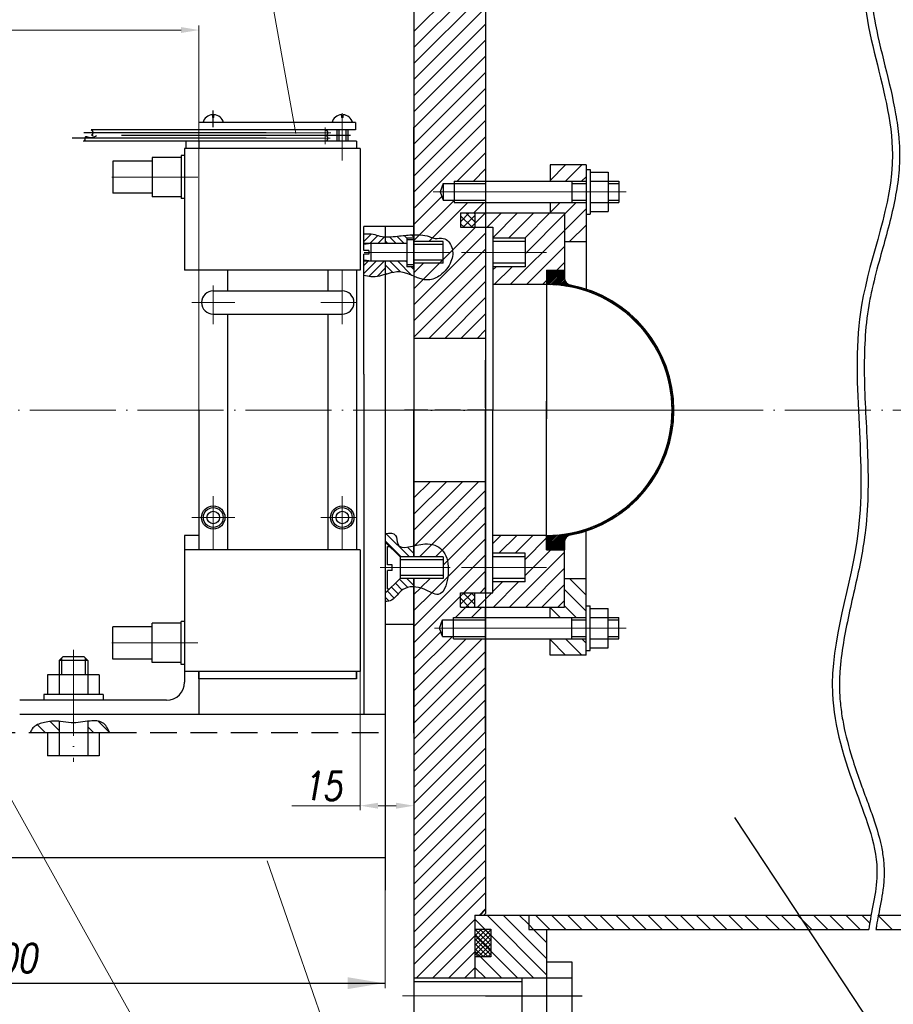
# Model space of a CAD drawing. Header units: millimetres. Extents: x -1577 to 1649, y 8206 to 9287.
# Tile 3 of 14: x -1402 to -1159, y 8736 to 9011. Entities that reach past the tile are written whole.
import ezdxf

# ---------------------------------------------------------------- set-up
doc = ezdxf.new("R2010")
doc.units = ezdxf.units.MM
doc.linetypes.add('ACAD_ISO04W100', pattern=[30, 24, -3, 0, -3])
doc.linetypes.add('HIDDEN', pattern=[0.375, 0.25, -0.125])
for name, color, linetype, lineweight in [('DIM', 3, 'Continuous', 15), ('HATCH', 4, 'Continuous', 20), ('OSI', 3, 'ACAD_ISO04W100', 15)]:
    doc.layers.add(name, color=color, linetype=linetype, lineweight=lineweight)
doc.layers.add('HIDDEN', color=2, linetype='HIDDEN')
doc.layers.add('Layer6', color=6, linetype='Continuous')
doc.styles.add('ROMANS', font='romans.shx', dxfattribs={"width": 0.8, "oblique": 10})
pattern_1 = [(45, (-8354.9643, 6351.1714), (-2.245064, 2.245064), [])]

msp = doc.modelspace()

# ---------------------------------------------------------------- hatches: boundary and pattern name
at = {"layer": 'HATCH', "lineweight": -2, "ltscale": 0.3}
h = msp.add_hatch(dxfattribs=at)
h.set_pattern_fill('ANSI31', color=256, style=0)
h.set_pattern_definition(pattern_1)
h.paths.add_polyline_path([(-1254.36, 8957.05), (-1250.36, 8957.05), (-1250.36, 8949.05), (-1244.36, 8949.05), (-1244.36, 8959.94), (-1254.36, 8959.94)])
h.paths.add_polyline_path([(-1254.36, 8965.94), (-1244.36, 8965.94), (-1244.36, 8970.44), (-1254.36, 8970.44)])
h = msp.add_hatch(dxfattribs=at)
h.set_pattern_fill('ANSI37', color=256, scale=0.5, style=0)
h.set_pattern_definition([(45, (-8354.9643, 6351.1714), (-1.122532, 1.122532), []), (135, (-8354.9643, 6351.1714), (-1.122532, -1.122532), [])])
h.paths.add_polyline_path([(-1275.36, 8957.05), (-1279.36, 8957.05), (-1279.36, 8953.05), (-1275.36, 8953.05)])
h = msp.add_hatch(dxfattribs=at)
h.set_pattern_fill('ANSI31', color=256, style=0)
h.set_pattern_definition(pattern_1)
h.paths.add_polyline_path([(-1275.36, 8847.05), (-1250.36, 8847.05), (-1250.36, 8863.05), (-1255.36, 8863.05), (-1255.36, 8867.05), (-1270.36, 8867.05), (-1270.36, 8862.05), (-1261.36, 8862.05), (-1261.36, 8854.05), (-1270.36, 8854.05), (-1270.36, 8851.05), (-1275.36, 8851.05)])
h.paths.add_polyline_path([(-1270.36, 8950.05), (-1261.36, 8950.05), (-1261.36, 8942.05), (-1270.36, 8942.05), (-1270.36, 8937.05), (-1255.36, 8937.05), (-1255.36, 8941.05), (-1250.36, 8941.05), (-1250.36, 8957.05), (-1275.36, 8957.05), (-1275.36, 8953.05), (-1270.36, 8953.05)])
h = msp.add_hatch(dxfattribs=at)
h.set_pattern_fill('ANSI31', color=256, scale=0.5, style=0)
edge = h.paths.add_edge_path()
edge.add_spline(control_points=[(-1306.36, 8939.63), (-1305.7, 8939.45), (-1303.71, 8938.98), (-1301.7, 8939.49), (-1300.36, 8939.86)], knot_values=[50.912801, 50.912801, 50.912801, 50.912801, 52.962583, 57.023193, 57.023193, 57.023193, 57.023193], degree=3, periodic=0)
edge.add_line((-1300.36, 8939.86), (-1300.36, 8943.55))
edge.add_line((-1300.36, 8943.55), (-1306.36, 8943.55))
edge.add_line((-1306.36, 8943.55), (-1306.36, 8939.63))
edge = h.paths.add_edge_path()
edge.add_spline(control_points=[(-1300.36, 8950.38), (-1300.87, 8950.41), (-1302.03, 8950.55), (-1303.95, 8951.32), (-1305.49, 8951.28), (-1306.36, 8951.24)], knot_values=[0.331204, 0.331204, 0.331204, 0.331204, 1.866602, 3.841012, 6.435007, 6.435007, 6.435007, 6.435007], degree=3, periodic=0)
edge.add_line((-1306.36, 8951.24), (-1306.36, 8948.55))
edge.add_line((-1306.36, 8948.55), (-1300.36, 8948.55))
edge.add_line((-1300.36, 8948.55), (-1300.36, 8950.38))
at = {"layer": 'HATCH'}
h = msp.add_hatch(dxfattribs=at)
h.set_pattern_fill('ANSI31', color=256, scale=0.5, angle=90, style=0)
edge = h.paths.add_edge_path()
edge.add_line((-1294.36, 8950.05), (-1292.36, 8950.05))
edge.add_line((-1292.36, 8950.05), (-1292.36, 8950.95))
edge.add_spline(control_points=[(-1292.36, 8950.95), (-1292.58, 8950.95), (-1294.09, 8950.9), (-1296.71, 8950.61), (-1299.2, 8950.32), (-1300.36, 8950.38)], knot_values=[6.435007, 6.435007, 6.435007, 6.435007, 7.075628, 10.940068, 14.423473, 14.423473, 14.423473, 14.423473], degree=3, periodic=0)
edge.add_line((-1300.36, 8950.38), (-1300.36, 8948.55))
edge.add_line((-1300.36, 8948.55), (-1294.36, 8948.55))
edge.add_line((-1294.36, 8948.55), (-1294.36, 8950.05))
edge = h.paths.add_edge_path()
edge.add_line((-1294.36, 8943.55), (-1300.36, 8943.55))
edge.add_line((-1300.36, 8943.55), (-1300.36, 8939.86))
edge.add_spline(control_points=[(-1300.36, 8939.86), (-1300.12, 8939.93), (-1298.78, 8940.31), (-1296.07, 8941.02), (-1293.69, 8939.94), (-1292.36, 8939.38)], knot_values=[42.711589, 42.711589, 42.711589, 42.711589, 43.449408, 46.757742, 50.912801, 50.912801, 50.912801, 50.912801], degree=3, periodic=0)
edge.add_line((-1292.36, 8939.38), (-1292.36, 8942.05))
edge.add_line((-1292.36, 8942.05), (-1294.36, 8942.05))
edge.add_line((-1294.36, 8942.05), (-1294.36, 8943.55))
at = {"layer": 'HATCH', "lineweight": -2, "ltscale": 0.3}
h = msp.add_hatch(dxfattribs=at)
h.set_pattern_fill('ANSI31', color=256, scale=0.1, style=0)
h.set_pattern_definition([(45, (-8354.96426, 6351.17142), (-0.224506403, 0.224506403), [])])
h.paths.add_polyline_path([(-1248.74, 8867.17, 0.360228), (-1219.86, 8902.05), (-1220.36, 8902.05, -0.414214), (-1255.36, 8867.05), (-1255.36, 8863.05), (-1250.36, 8863.05), (-1250.36, 8865.21, -0.360228)])
h.paths.add_polyline_path([(-1250.36, 8941.05), (-1255.36, 8941.05), (-1255.36, 8937.05, -0.414214), (-1220.36, 8902.05), (-1219.86, 8902.05, 0.360228), (-1248.74, 8936.93, -0.360228), (-1250.36, 8938.89)])
h = msp.add_hatch(dxfattribs=at)
h.set_pattern_fill('ANSI31', color=256, scale=0.5, angle=90, style=0)
h.set_pattern_definition([(135, (-54211.7838, -22421.943), (-1.122532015, -1.122532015), [])])
edge = h.paths.add_edge_path()
edge.add_line((-1292.36, 8855.05), (-1296.22, 8855.05))
edge.add_line((-1296.22, 8855.05), (-1300.36, 8850.91))
edge.add_line((-1300.36, 8850.91), (-1300.36, 8848.57))
edge.add_spline(control_points=[(-1300.36, 8848.57), (-1299.74, 8848.61), (-1297.8, 8849.01), (-1296.01, 8852.22), (-1293.51, 8852.75), (-1292.36, 8852.69)], knot_values=[38.525577, 38.525577, 38.525577, 38.525577, 40.374998, 44.67631, 47.959499, 47.959499, 47.959499, 47.959499], degree=3, periodic=0)
edge.add_line((-1292.36, 8852.69), (-1292.36, 8855.05))
edge = h.paths.add_edge_path()
edge.add_spline(control_points=[(-1292.36, 8864.15), (-1294.45, 8863.67), (-1297.24, 8863.06), (-1297.04, 8867.82), (-1299.14, 8867.71), (-1300.36, 8867.56)], knot_values=[0.390274, 0.390274, 0.390274, 0.390274, 5.491214, 7.947388, 10.933455, 10.933455, 10.933455, 10.933455], degree=3, periodic=0)
edge.add_line((-1300.36, 8867.56), (-1300.36, 8865.19))
edge.add_line((-1300.36, 8865.19), (-1296.22, 8861.05))
edge.add_line((-1296.22, 8861.05), (-1292.36, 8861.05))
edge.add_line((-1292.36, 8861.05), (-1292.36, 8864.15))
h = msp.add_hatch(dxfattribs=at)
h.set_pattern_fill('ANSI31', color=256, style=0)
h.set_pattern_definition([(45, (-54211.7838, -22421.943), (-2.24506403, 2.24506403), [])])
edge = h.paths.add_edge_path()
edge.add_spline(control_points=[(-1292.36, 8852.69), (-1291.42, 8852.64), (-1288.93, 8852.01), (-1284.17, 8848.77), (-1282.74, 8854.75), (-1282.79, 8857.88), (-1282.79, 8858.05)], knot_values=[23.762432, 23.762432, 23.762432, 23.762432, 26.470167, 30.594341, 38.100207, 38.525577, 38.525577, 38.525577, 38.525577], degree=3, periodic=0)
edge.add_line((-1282.79, 8858.05), (-1284.22, 8858.05))
edge.add_line((-1284.22, 8858.05), (-1284.22, 8855.05))
edge.add_line((-1284.22, 8855.05), (-1292.36, 8855.05))
edge.add_line((-1292.36, 8855.05), (-1292.36, 8852.69))
edge = h.paths.add_edge_path()
edge.add_spline(control_points=[(-1282.79, 8858.05), (-1282.87, 8860.12), (-1283.9, 8863.43), (-1288.12, 8865.12), (-1291.35, 8864.38), (-1292.36, 8864.15)], knot_values=[10.933455, 10.933455, 10.933455, 10.933455, 16.244789, 21.287429, 23.762432, 23.762432, 23.762432, 23.762432], degree=3, periodic=0)
edge.add_line((-1292.36, 8864.15), (-1292.36, 8861.05))
edge.add_line((-1292.36, 8861.05), (-1284.22, 8861.05))
edge.add_line((-1284.22, 8861.05), (-1284.22, 8858.05))
edge.add_line((-1284.22, 8858.05), (-1282.79, 8858.05))
h = msp.add_hatch(dxfattribs=at)
h.set_pattern_fill('ANSI31', color=256, style=0)
h.set_pattern_definition([(315, (-8354.9643, 11452.9274), (-2.245064, -2.245064), [])])
h.paths.add_polyline_path([(-1250.36, 8847.05), (-1254.36, 8847.05), (-1254.36, 8844.16), (-1244.36, 8844.16), (-1244.36, 8855.05), (-1250.36, 8855.05)])
h.paths.add_polyline_path([(-1244.36, 8838.16), (-1254.36, 8838.16), (-1254.36, 8833.66), (-1244.36, 8833.66)])
h = msp.add_hatch(dxfattribs=at)
h.set_pattern_fill('ANSI37', color=256, scale=0.5, style=0)
h.set_pattern_definition([(315, (-8354.9643, 11452.9274), (-1.122532, -1.122532), []), (225, (-8354.9643, 11452.9274), (-1.122532, 1.122532), [])])
h.paths.add_polyline_path([(-1275.36, 8847.05), (-1279.36, 8847.05), (-1279.36, 8851.05), (-1275.36, 8851.05)])
h = msp.add_hatch(dxfattribs=at)
h.set_pattern_fill('ANSI31', color=256, angle=90, style=0)
h.set_pattern_definition([(135, (-52207.028, -22473.6946), (-2.24506403, -2.24506403), [])])
edge = h.paths.add_edge_path()
edge.add_spline(control_points=[(-1391.36, 8815.19), (-1392.58, 8815.27), (-1394.9, 8815.09), (-1397.73, 8814.34), (-1399.02, 8812.95), (-1399.34, 8812.28), (-1399.43, 8812.05)], knot_values=[15.483238, 15.483238, 15.483238, 15.483238, 19.148134, 22.461809, 23.902954, 24.659918, 24.659918, 24.659918, 24.659918], degree=3, periodic=0)
edge.add_line((-1399.43, 8812.05), (-1391.36, 8812.05))
edge.add_line((-1391.36, 8812.05), (-1391.36, 8815.19))
edge = h.paths.add_edge_path()
edge.add_line((-1377.24, 8812.05), (-1377.28, 8812.15))
edge.add_spline(control_points=[(-1377.28, 8812.15), (-1377.82, 8813.18), (-1378.94, 8815.34), (-1381.7, 8815.36), (-1383.15, 8815.2), (-1383.36, 8815.18)], knot_values=[0, 0, 0, 0, 3.257175, 6.781361, 7.407153, 7.407153, 7.407153, 7.407153], degree=3, periodic=0)
edge.add_line((-1383.36, 8815.18), (-1383.36, 8812.05))
edge.add_line((-1383.36, 8812.05), (-1377.24, 8812.05))
h = msp.add_hatch(dxfattribs=at)
h.set_pattern_fill('ANSI37', color=256, scale=0.3, style=0)
h.set_pattern_definition([(315, (-3226.9481, 10559.2122), (-0.6735192, -0.6735192), []), (225, (-3226.9481, 10559.2122), (-0.6735192, 0.6735192), [])])
h.paths.add_polyline_path([(-1270.92, 8749.39), (-1275.36, 8749.39), (-1275.36, 8757.14), (-1270.92, 8757.14)])

# ---------------------------------------------------------------- linework, layer by layer
for p, q in [((-1292.36, 9074.55), (-1292.36, 8902.05)), ((-1272.36, 9042.55), (-1272.36, 8761.55)), ((-1292.36, 8990.79), (-1292.36, 8935.05)), ((-1272.36, 8990.79), (-1272.36, 8957.05)), ((-1308.72, 8982.25), (-1341.7, 8982.25)), ((-1308.72, 8980.25), (-1352.36, 8980.25)), ((-1313.86, 8980.25), (-1313.86, 8977.05)), ((-1313.36, 8980.25), (-1313.36, 8977.05)), ((-1311.36, 8980.25), (-1311.36, 8977.05)), ((-1310.86, 8980.25), (-1310.86, 8977.05)), ((-1272.36, 8953.05), (-1272.36, 8851.05)), ((-1294.36, 8950.05), (-1294.36, 8942.05)), ((-1255.36, 8902.05), (-1255.36, 8904.55)), ((-1255.36, 8902.05), (-1255.36, 8899.55)), ((-1272.36, 8847.05), (-1272.36, 8791.58)), ((-1275.36, 8761.05), (-1275.36, 8743.55)), ((-1275.36, 8761.05), (-1272.86, 8761.05)), ((-1275.36, 8761.05), (-1272.86, 8761.05)), ((-1272.36, 8761.55), (-1272.86, 8761.05)), ((-1272.86, 8761.05), (-1272.36, 8761.55)), ((-1260.36, 8761.05), (-1260.36, 8757.05)), ((-1255.36, 8757.05), (-1255.36, 8729.05)), ((-1248.36, 8748), (-1248.36, 8729.05)), ((-1292.36, 8743.55), (-1248.36, 8743.55)), ((-1292.36, 8742.55), (-1262.25, 8742.55)), ((-1262.25, 8743.48), (-1262.25, 8733.53))]:
    msp.add_line(p, q)
at = {"lineweight": -2, "ltscale": 0.3}
for p, q in [((-1348.16, 8983.66), (-1348.56, 8983.66)), ((-1312.16, 8983.66), (-1312.56, 8983.66)), ((-1308.72, 8982.25), (-1308.72, 8980.25)), ((-1272.36, 8946.89), (-1272.36, 8902.05)), ((-1272.36, 8922.05), (-1292.36, 8922.05)), ((-1272.36, 8857.21), (-1272.36, 8902.05)), ((-1272.36, 8882.05), (-1292.36, 8882.05)), ((-1296.22, 8861.05), (-1300.36, 8865.19)), ((-1299.72, 8863.95), (-1299.12, 8863.95)), ((-1296.22, 8855.05), (-1300.36, 8850.91)), ((-1299.72, 8852.15), (-1299.12, 8852.15)), ((-1300.36, 8842.28), (-1300.36, 8768.05)), ((-1390.66, 8832.85), (-1390.66, 8828.15)), ((-1384.06, 8832.85), (-1384.06, 8828.15)), ((-1391.36, 8832.15), (-1391.36, 8822.65)), ((-1383.36, 8832.15), (-1383.36, 8822.65)), ((-1391.36, 8815.19), (-1391.36, 8805.55)), ((-1383.36, 8815.18), (-1383.36, 8805.55)), ((-1380.16, 8805.55), (-1394.56, 8805.55)), ((-1380.16, 8805.55), (-1394.56, 8805.55)), ((-1272.86, 8761.05), (-1195.06, 8761.05)), ((-1272.86, 8761.05), (-1202.76, 8761.05)), ((-1195.06, 8761.05), (-1164.83, 8761.05)), ((-1162.79, 8761.05), (-1140.67, 8761.05)), ((-1260.36, 8757.05), (-1195.06, 8757.05)), ((-1260.36, 8757.05), (-1202.76, 8757.05)), ((-1195.06, 8757.05), (-1165.5, 8757.05)), ((-1163.48, 8757.05), (-1140.67, 8757.05)), ((-1255.36, 8748), (-1248.36, 8748)), ((-1272.38, 8738.55), (-1245.46, 8738.55))]:
    msp.add_line(p, q, dxfattribs=at)
at = {"ltscale": 5}
for p, q in [((-1341.7, 8982.25), (-1352.36, 8982.25)), ((-1352.36, 8980.25), (-1382.39, 8980.25)), ((-1310.11, 8978.65), (-1373.98, 8978.65)), ((-1272.36, 8978.21), (-1272.36, 8957.05)), ((-1355.91, 8977.05), (-1384.56, 8977.05)), ((-1308.36, 8977.05), (-1355.91, 8977.05)), ((-1355.91, 8975.03), (-1355.91, 8977.05)), ((-1352.36, 8977.05), (-1352.36, 8975.05)), ((-1308.36, 8977.05), (-1308.36, 8975.05)), ((-1357.36, 8973.05), (-1357.36, 8961.05)), ((-1356.36, 8973.05), (-1357.36, 8973.05)), ((-1356.36, 8975.05), (-1356.36, 8941.05)), ((-1307.36, 8975.05), (-1356.36, 8975.05)), ((-1307.36, 8975.05), (-1307.36, 8941.05)), ((-1365.36, 8971.55), (-1376.36, 8971.55)), ((-1376.36, 8971.55), (-1376.36, 8962.55)), ((-1365.36, 8972.55), (-1365.36, 8961.55)), ((-1357.36, 8972.55), (-1365.36, 8972.55)), ((-1254.36, 8970.44), (-1254.36, 8965.94)), ((-1244.36, 8970.44), (-1254.36, 8970.44)), ((-1244.36, 8970.44), (-1244.36, 8935.8)), ((-1244.36, 8969.19), (-1243.16, 8969.19)), ((-1243.16, 8969.19), (-1243.16, 8956.69)), ((-1243.16, 8968.44), (-1238.16, 8968.44)), ((-1238.16, 8968.44), (-1238.16, 8957.44)), ((-1284.17, 8965.24), (-1285.01, 8962.94)), ((-1284.17, 8965.24), (-1272.36, 8965.24)), ((-1284.17, 8965.24), (-1284.17, 8960.64)), ((-1281.17, 8965.94), (-1281.17, 8959.94)), ((-1281.17, 8965.94), (-1244.36, 8965.94)), ((-1248.33, 8965.94), (-1248.33, 8959.94)), ((-1248.33, 8965.24), (-1244.36, 8965.24)), ((-1243.16, 8965.94), (-1235.16, 8965.94)), ((-1238.16, 8965.24), (-1235.16, 8965.24)), ((-1235.16, 8965.94), (-1235.16, 8959.94)), ((-1365.36, 8962.55), (-1376.36, 8962.55)), ((-1285.01, 8962.94), (-1284.17, 8960.64)), ((-1357.36, 8961.55), (-1365.36, 8961.55)), ((-1356.36, 8961.05), (-1357.36, 8961.05)), ((-1284.17, 8960.64), (-1272.36, 8960.64)), ((-1281.17, 8959.94), (-1250.17, 8959.94)), ((-1272.36, 8959.94), (-1244.36, 8959.94)), ((-1254.36, 8959.94), (-1254.36, 8957.05)), ((-1248.33, 8960.64), (-1244.36, 8960.64)), ((-1243.16, 8959.94), (-1235.16, 8959.94)), ((-1241.58, 8959.94), (-1235.16, 8959.94)), ((-1238.16, 8960.64), (-1235.16, 8960.64)), ((-1279.36, 8957.05), (-1279.36, 8953.05)), ((-1279.36, 8957.05), (-1250.36, 8957.05)), ((-1275.36, 8957.05), (-1275.36, 8953.05)), ((-1250.36, 8957.05), (-1250.36, 8938.89)), ((-1244.36, 8956.69), (-1243.16, 8956.69)), ((-1243.16, 8957.44), (-1238.16, 8957.44)), ((-1292.36, 8953.25), (-1306.36, 8953.25)), ((-1306.36, 8946.55), (-1306.36, 8953.25)), ((-1300.36, 8953.25), (-1300.36, 8948.55)), ((-1279.36, 8953.05), (-1270.36, 8953.05)), ((-1272.36, 8953.05), (-1272.36, 8902.05)), ((-1272.36, 8953.05), (-1272.36, 8950.05)), ((-1270.36, 8953.05), (-1270.36, 8950.05)), ((-1270.36, 8953.05), (-1270.36, 8950.05)), ((-1304.36, 8948.55), (-1306.36, 8948.21)), ((-1294.36, 8948.55), (-1306.36, 8948.55)), ((-1304.36, 8948.55), (-1304.36, 8943.55)), ((-1292.36, 8950.05), (-1294.36, 8950.05)), ((-1292.36, 8949.55), (-1294.36, 8949.55)), ((-1284.22, 8949.05), (-1292.36, 8949.05)), ((-1284.22, 8948.25), (-1292.36, 8948.25)), ((-1284.22, 8943.05), (-1284.22, 8949.05)), ((-1261.36, 8950.05), (-1270.36, 8950.05)), ((-1270.36, 8950.05), (-1270.36, 8902.05)), ((-1261.36, 8949.05), (-1270.36, 8949.05)), ((-1261.36, 8950.05), (-1261.36, 8942.05)), ((-1250.36, 8949.05), (-1244.36, 8949.05)), ((-1304.92, 8946.55), (-1306.36, 8946.55)), ((-1306.36, 8912.05), (-1306.36, 8945.55)), ((-1304.92, 8945.55), (-1306.36, 8945.55)), ((-1304.92, 8946.55), (-1304.92, 8945.55)), ((-1294.36, 8943.55), (-1306.36, 8943.55)), ((-1304.3, 8943.55), (-1306.3, 8943.88)), ((-1300.36, 8943.55), (-1300.36, 8842.28)), ((-1292.36, 8942.55), (-1294.36, 8942.55)), ((-1284.22, 8943.85), (-1292.36, 8943.85)), ((-1284.22, 8943.05), (-1292.36, 8943.05)), ((-1261.36, 8943.05), (-1270.36, 8943.05)), ((-1307.36, 8941.05), (-1356.36, 8941.05)), ((-1292.36, 8942.05), (-1294.36, 8942.05)), ((-1261.36, 8942.05), (-1270.36, 8942.05)), ((-1255.36, 8941.05), (-1250.36, 8941.05)), ((-1255.36, 8941.05), (-1255.36, 8902.05)), ((-1250.36, 8938.89), (-1250.36, 8941.05)), ((-1255.36, 8937.05), (-1270.36, 8937.05)), ((-1348.36, 8935.3), (-1312.36, 8935.3)), ((-1348.36, 8928.8), (-1312.36, 8928.8)), ((-1306.36, 8912.05), (-1306.36, 8817.05)), ((-1292.36, 8861.05), (-1292.36, 8902.05)), ((-1292.36, 8902.05), (-1292.36, 8861.05)), ((-1292.36, 8902.05), (-1292.36, 8861.05)), ((-1272.36, 8851.05), (-1272.36, 8902.05)), ((-1270.36, 8854.05), (-1270.36, 8902.05)), ((-1255.36, 8863.05), (-1255.36, 8902.05)), ((-1244.36, 8833.66), (-1244.36, 8868.3)), ((-1352.36, 8867.05), (-1356.36, 8867.05)), ((-1352.36, 8867.05), (-1356.36, 8867.05)), ((-1356.36, 8867.05), (-1356.36, 8826.05)), ((-1255.36, 8867.05), (-1270.36, 8867.05)), ((-1307.36, 8863.05), (-1356.36, 8863.05)), ((-1307.36, 8863.05), (-1307.36, 8829.05)), ((-1299.72, 8858.85), (-1299.72, 8863.95)), ((-1255.36, 8863.05), (-1250.36, 8863.05)), ((-1250.36, 8847.05), (-1250.36, 8865.21)), ((-1250.36, 8865.21), (-1250.36, 8863.05)), ((-1284.22, 8861.05), (-1296.22, 8861.05)), ((-1296.22, 8861.05), (-1296.22, 8855.05)), ((-1284.22, 8860.25), (-1296.22, 8860.25)), ((-1284.22, 8861.05), (-1284.22, 8855.05)), ((-1261.36, 8862.05), (-1270.36, 8862.05)), ((-1261.36, 8861.05), (-1270.36, 8861.05)), ((-1261.36, 8854.05), (-1261.36, 8862.05)), ((-1298.42, 8858.85), (-1299.72, 8858.85)), ((-1298.42, 8857.25), (-1299.72, 8857.25)), ((-1299.72, 8852.15), (-1299.72, 8857.25)), ((-1298.42, 8857.25), (-1298.42, 8858.85)), ((-1284.22, 8855.85), (-1296.22, 8855.85)), ((-1284.22, 8855.05), (-1296.22, 8855.05)), ((-1292.36, 8855.05), (-1292.36, 8730.05)), ((-1292.36, 8811.82), (-1292.36, 8855.05)), ((-1261.36, 8855.05), (-1270.36, 8855.05)), ((-1250.36, 8855.05), (-1244.36, 8855.05)), ((-1272.36, 8851.05), (-1272.36, 8854.05)), ((-1270.36, 8851.05), (-1270.36, 8854.05)), ((-1270.36, 8851.05), (-1270.36, 8854.05)), ((-1261.36, 8854.05), (-1270.36, 8854.05)), ((-1279.36, 8847.05), (-1279.36, 8851.05)), ((-1279.36, 8851.05), (-1270.36, 8851.05)), ((-1275.36, 8847.05), (-1275.36, 8851.05)), ((-1279.36, 8847.05), (-1250.36, 8847.05)), ((-1272.36, 8811.82), (-1272.36, 8847.05)), ((-1254.36, 8844.16), (-1254.36, 8847.05)), ((-1244.36, 8847.41), (-1243.16, 8847.41)), ((-1243.16, 8834.91), (-1243.16, 8847.41)), ((-1243.16, 8846.66), (-1238.16, 8846.66)), ((-1238.16, 8835.66), (-1238.16, 8846.66)), ((-1285.2, 8841.16), (-1284.36, 8843.46)), ((-1284.36, 8843.46), (-1272.36, 8843.46)), ((-1284.36, 8838.86), (-1284.36, 8843.46)), ((-1281.36, 8838.16), (-1281.36, 8844.16)), ((-1281.36, 8844.16), (-1250.36, 8844.16)), ((-1272.36, 8844.16), (-1244.36, 8844.16)), ((-1248.33, 8838.02), (-1248.33, 8844.16)), ((-1248.33, 8843.46), (-1244.36, 8843.46)), ((-1243.16, 8844.16), (-1235.16, 8844.16)), ((-1241.58, 8844.16), (-1235.16, 8844.16)), ((-1238.16, 8843.46), (-1235.16, 8843.46)), ((-1235.16, 8838.16), (-1235.16, 8844.16)), ((-1376.36, 8832.55), (-1376.36, 8841.55)), ((-1365.36, 8841.55), (-1376.36, 8841.55)), ((-1357.36, 8842.55), (-1365.36, 8842.55)), ((-1365.36, 8831.55), (-1365.36, 8842.55)), ((-1356.36, 8843.05), (-1357.36, 8843.05)), ((-1357.36, 8831.05), (-1357.36, 8843.05)), ((-1300.36, 8842.28), (-1292.24, 8842.28)), ((-1284.36, 8838.86), (-1285.2, 8841.16)), ((-1284.36, 8838.86), (-1272.36, 8838.86)), ((-1281.36, 8838.16), (-1244.36, 8838.16)), ((-1254.36, 8833.66), (-1254.36, 8838.16)), ((-1248.33, 8838.86), (-1244.36, 8838.86)), ((-1243.16, 8838.16), (-1235.16, 8838.16)), ((-1238.16, 8838.86), (-1235.16, 8838.86)), ((-1243.16, 8835.66), (-1238.16, 8835.66)), ((-1391.36, 8832.15), (-1390.36, 8833.15)), ((-1387.36, 8833.15), (-1390.36, 8833.15)), ((-1384.36, 8833.15), (-1387.36, 8833.15)), ((-1383.36, 8832.15), (-1384.36, 8833.15)), ((-1365.36, 8832.55), (-1376.36, 8832.55)), ((-1244.36, 8833.66), (-1254.36, 8833.66)), ((-1244.36, 8834.91), (-1243.16, 8834.91)), ((-1387.36, 8832.15), (-1391.36, 8832.15)), ((-1383.36, 8832.15), (-1387.36, 8832.15)), ((-1357.36, 8831.55), (-1365.36, 8831.55)), ((-1356.36, 8831.05), (-1357.36, 8831.05)), ((-1394.56, 8828.15), (-1394.56, 8822.65)), ((-1387.36, 8828.15), (-1394.56, 8828.15)), ((-1380.16, 8828.15), (-1387.36, 8828.15)), ((-1380.16, 8828.15), (-1380.16, 8822.65)), ((-1307.36, 8829.05), (-1356.36, 8829.05)), ((-1352.36, 8829.05), (-1352.36, 8817.05)), ((-1352.36, 8827.05), (-1352.36, 8829.05)), ((-1352.36, 8829.05), (-1352.36, 8817.05)), ((-1352.36, 8829.05), (-1352.36, 8827.05)), ((-1308.36, 8827.05), (-1308.36, 8829.05)), ((-1308.36, 8829.05), (-1308.36, 8827.05)), ((-1395.61, 8822.65), (-1395.61, 8821.05)), ((-1387.36, 8822.65), (-1395.61, 8822.65)), ((-1379.11, 8822.65), (-1387.36, 8822.65)), ((-1379.11, 8822.65), (-1379.11, 8821.05)), ((-1361.36, 8821.05), (-1402.36, 8821.05)), ((-1361.36, 8821.05), (-1402.36, 8821.05)), ((-1300.36, 8817.05), (-1402.36, 8817.05)), ((-1352.36, 8817.05), (-1402.36, 8817.05)), ((-1399.43, 8812.05), (-1377.24, 8812.05)), ((-1394.56, 8812.05), (-1394.56, 8805.55)), ((-1394.56, 8812.05), (-1394.56, 8805.55)), ((-1380.16, 8812.05), (-1380.16, 8805.55)), ((-1380.16, 8812.05), (-1380.16, 8805.55)), ((-1300.36, 8777.05), (-1499.36, 8777.05))]:
    msp.add_line(p, q, dxfattribs=at)
at = {"color": 3, "lineweight": 15, "ltscale": 5}
msp.add_line((-1293.55, 8902.05), (-1269.71, 8902.05), dxfattribs=at)
at = {"ltscale": 5}
for centre, radius in [((-1348.36, 8872.05), 3.25), ((-1348.36, 8872.05), 2.75), ((-1348.36, 8872.05), 1.75), ((-1312.36, 8872.05), 3.25), ((-1312.36, 8872.05), 2.75), ((-1312.36, 8872.05), 1.75)]:
    msp.add_circle(centre, radius, dxfattribs=at)
at = {"lineweight": -2, "ltscale": 0.3}
for centre, start, end in [((-1348.36, 8981.48), 93.8226, 165.1945), ((-1348.36, 8981.48), 14.8055, 86.1774), ((-1312.36, 8981.48), 93.8226, 165.1945), ((-1312.36, 8981.48), 14.8055, 86.1774)]:
    msp.add_arc(centre, 3, start, end, dxfattribs=at)
at = {"ltscale": 5}
for centre, radius, start, end in [((-1317.11, 8979.4), 0.75, 270, 90), ((-1317.11, 8977.9), 0.75, 270, 90), ((-1255.36, 8902.05), 35, 0, 90), ((-1248.36, 8938.89), 2, 180, 259.2417), ((-1255.36, 8902.05), 35.5, 0, 79.2417), ((-1255.36, 8902.05), 35.5, 0, 79.2417), ((-1348.36, 8932.05), 3.25, 90, 270), ((-1348.36, 8932.05), 3.25, 90, 270), ((-1312.36, 8932.05), 3.25, 270, 90), ((-1312.36, 8932.05), 3.25, 270, 90), ((-1255.36, 8902.05), 35, 270, 0), ((-1255.36, 8902.05), 35.5, 280.7583, 0), ((-1255.36, 8902.05), 35.5, 280.7583, 0), ((-1248.36, 8865.21), 2, 100.7583, 180), ((-1361.36, 8826.05), 5, 270, 0), ((-1361.36, 8826.05), 5, 270, 0)]:
    msp.add_arc(centre, radius, start, end, dxfattribs=at)
at = {"lineweight": -2, "ltscale": 0.3}
for points, knots in [([(-1156.8, 9047.05), (-1161.13, 9041.35), (-1174.01, 9019.58), (-1150.56, 8976.93), (-1174.38, 8925.28), (-1162.17, 8873.7), (-1179.91, 8828.52), (-1169.86, 8796.76), (-1160.98, 8775.07), (-1164.8, 8762.17), (-1165.5, 8757.05)], [15.11662, 15.11662, 15.11662, 15.11662, 35.897531, 92.224191, 135.116098, 198.155012, 244.081197, 272.573024, 296.199645, 311.637037, 311.637037, 311.637037, 311.637037]), ([(-1154.28, 9047.05), (-1154.37, 9046.93), (-1154.46, 9046.82), (-1157.47, 9042.94), (-1160, 9039.15), (-1162.53, 9033.74), (-1163.13, 9032.19), (-1163.96, 9029.42), (-1164.24, 9028.22), (-1164.65, 9025.76), (-1164.77, 9024.51), (-1165.03, 9019.37), (-1164.61, 9015.31), (-1163.12, 9006.89), (-1162.05, 9002.55), (-1159.87, 8993.73), (-1158.77, 8989.24), (-1157.61, 8982.53), (-1157.3, 8980.33), (-1156.97, 8976.64), (-1156.89, 8975.15), (-1156.86, 8971.22), (-1157.01, 8968.8), (-1157.58, 8964.03), (-1158, 8961.67), (-1159.55, 8954.31), (-1160.98, 8949.4), (-1163.11, 8941.67), (-1163.87, 8938.81), (-1164.87, 8934.39), (-1165.19, 8932.81), (-1166, 8928.08), (-1166.34, 8924.9), (-1166.71, 8918.48), (-1166.76, 8915.24), (-1166.62, 8904.91), (-1166.12, 8897.73), (-1165.58, 8883.25), (-1165.53, 8875.95), (-1166.69, 8865.97), (-1167.12, 8863.32), (-1168.11, 8858.07), (-1168.68, 8855.46), (-1170.45, 8847.53), (-1171.7, 8842.25), (-1173.01, 8834.35), (-1173.35, 8831.66), (-1173.64, 8827.21), (-1173.68, 8825.43), (-1173.58, 8822.11), (-1173.46, 8820.56), (-1173.09, 8817.45), (-1172.84, 8815.89), (-1171.92, 8811.19), (-1171.08, 8808.05), (-1169.45, 8802.78), (-1168.73, 8800.66), (-1167.44, 8797.03), (-1166.89, 8795.52), (-1165.76, 8792.48), (-1165.19, 8790.95), (-1163.59, 8786.39), (-1162.61, 8783.33), (-1161.69, 8778.87), (-1161.48, 8777.53), (-1161.21, 8774.85), (-1161.15, 8773.5), (-1161.22, 8770.79), (-1161.34, 8769.45), (-1161.85, 8765.74), (-1162.34, 8763.4), (-1162.97, 8760.12), (-1163.15, 8759.14), (-1163.37, 8757.79), (-1163.43, 8757.42), (-1163.48, 8757.05)], [13.612812, 13.612812, 13.612812, 13.612812, 14.040082, 14.040082, 28.080164, 28.080164, 33.697998, 33.697998, 37.978913, 37.978913, 42.259829, 42.259829, 55.279849, 55.279849, 68.299869, 68.299869, 81.319889, 81.319889, 87.649801, 87.649801, 91.926342, 91.926342, 98.942165, 98.942165, 105.957988, 105.957988, 121.015744, 121.015744, 129.912208, 129.912208, 134.861627, 134.861627, 144.760464, 144.760464, 154.659302, 154.659302, 176.120495, 176.120495, 197.581687, 197.581687, 205.391661, 205.391661, 213.201634, 213.201634, 229.330355, 229.330355, 237.747244, 237.747244, 243.383771, 243.383771, 248.339969, 248.339969, 253.296167, 253.296167, 263.208564, 263.208564, 269.850486, 269.850486, 274.566004, 274.566004, 279.281523, 279.281523, 288.52416, 288.52416, 292.447374, 292.447374, 296.315355, 296.315355, 300.183336, 300.183336, 307.171795, 307.171795, 310.193004, 310.193004, 311.353837, 311.353837, 311.353837, 311.353837]), ([(-1300.36, 8867.56), (-1299.14, 8867.71), (-1297.04, 8867.82), (-1297.29, 8861.94), (-1289.8, 8865.79), (-1283.75, 8863.38), (-1282.11, 8857.38), (-1284.17, 8848.77), (-1290.02, 8852.76), (-1295.49, 8853.15), (-1297.8, 8849.01), (-1299.74, 8848.61), (-1300.36, 8848.57)], [0.390274, 0.390274, 0.390274, 0.390274, 3.376341, 5.832515, 13.408459, 18.451098, 24.187802, 31.693668, 35.817842, 41.808765, 46.110078, 47.959499, 47.959499, 47.959499, 47.959499])]:
    msp.add_open_spline(points, degree=3, knots=knots, dxfattribs=at)
at = {"ltscale": 5}
for points, knots in [([(-1384.56, 8977.05), (-1384.34, 8977.12), (-1383.97, 8977.42), (-1384.12, 8978.62), (-1383.07, 8978.17), (-1382.01, 8978.04), (-1381.27, 8978.46), (-1380.98, 8978.65)], [1.028384, 1.028384, 1.028384, 1.028384, 1.722611, 2.597274, 3.130884, 4.664971, 5.701538, 5.701538, 5.701538, 5.701538]), ([(-1306.36, 8951.24), (-1305.49, 8951.28), (-1303.95, 8951.32), (-1300.93, 8950.12), (-1297.21, 8950.56), (-1292.69, 8951.05), (-1289.09, 8950.94), (-1286.31, 8949.71), (-1283.66, 8950.46), (-1281.17, 8947.31), (-1281.8, 8943.02), (-1284.45, 8939.63), (-1289.96, 8937.25), (-1294.7, 8941.37), (-1300.13, 8939.97), (-1303.47, 8938.92), (-1305.7, 8939.45), (-1306.36, 8939.63)], [0.331204, 0.331204, 0.331204, 0.331204, 2.925198, 4.899608, 9.918412, 13.782851, 18.67976, 20.453369, 22.694782, 26.175479, 30.128209, 35.020261, 38.5674, 46.866648, 50.174981, 54.97341, 57.023193, 57.023193, 57.023193, 57.023193]), ([(-1377.28, 8812.15), (-1377.82, 8813.18), (-1378.94, 8815.34), (-1383.47, 8815.37), (-1387.22, 8814.41), (-1391.33, 8815.36), (-1394.76, 8815.12), (-1397.73, 8814.34), (-1399.02, 8812.95), (-1399.34, 8812.28), (-1399.43, 8812.05)], [0, 0, 0, 0, 3.257175, 6.781361, 12.136366, 15.071017, 19.148134, 22.461809, 23.902954, 24.659918, 24.659918, 24.659918, 24.659918])]:
    msp.add_open_spline(points, degree=3, knots=knots, dxfattribs=at)
msp.add_spline([(-1382.39, 8980.25), (-1381.95, 8979.21), (-1382.29, 8978.75), (-1381.82, 8978.65)], degree=3, dxfattribs=at)
at = {"layer": 'DIM'}
for p, q in [((-1325.29, 8979.21), (-1346.44, 9096.64)), ((-1352.36, 8902.05), (-1352.36, 9009.35)), ((-1357.36, 9008.1), (-1447.36, 9008.1)), ((-1448.65, 8872.08), (-1341.54, 8679.97)), ((-1307.36, 8829.05), (-1307.36, 8790.36)), ((-1307.36, 8791.61), (-1326.44, 8791.61)), ((-1297.36, 8791.61), (-1302.36, 8791.61)), ((-1305.68, 8696.47), (-1333.35, 8776.23)), ((-1300.36, 8777.05), (-1300.36, 8740.72))]:
    msp.add_line(p, q, dxfattribs=at)
at = {"layer": 'DIM', "lineweight": -2, "ltscale": 0.3}
for p, q in [((-1348.36, 8980.95), (-1348.36, 8985.63)), ((-1333.58, 8979.4), (-1384.45, 8979.4)), ((-1333.58, 8977.9), (-1387.69, 8977.9)), ((-1377.28, 8812.15), (-1377.24, 8812.05)), ((-1142.33, 8696.49), (-1202.81, 8788.31))]:
    msp.add_line(p, q, dxfattribs=at)
at = {"layer": 'DIM', "color": 3, "lineweight": -2, "ltscale": 0.3}
for p, q in [((-1292.36, 8941.67), (-1292.36, 8980.95)), ((-1292.36, 8941.67), (-1292.36, 8971.5)), ((-1272.36, 8902.67), (-1272.36, 8915.97)), ((-1272.36, 8902.67), (-1272.36, 8912.64)), ((-1292.36, 8866.97), (-1292.36, 8861.05)), ((-1292.36, 8855.05), (-1292.36, 8846.91)), ((-1499.36, 8742.08), (-1300.36, 8742.08))]:
    msp.add_line(p, q, dxfattribs=at)
at = {"layer": 'DIM', "ltscale": 5}
for p, q in [((-1267.92, 8902.05), (-1295.85, 8902.05)), ((-1293.91, 8902.05), (-1275.91, 8902.05))]:
    msp.add_line(p, q, dxfattribs=at)
at = {"layer": 'DIM'}
for points in [[(-1357.36, 9008.93), (-1357.36, 9007.27), (-1352.36, 9008.1)], [(-1302.36, 8792.44), (-1302.36, 8790.77), (-1307.36, 8791.61)], [(-1297.36, 8792.44), (-1297.36, 8790.77), (-1292.36, 8791.61)]]:
    msp.add_solid(points, dxfattribs=at)
at = {"layer": 'DIM', "color": 3, "lineweight": -2, "ltscale": 0.3}
msp.add_solid([(-1310.9, 8743.75), (-1310.9, 8740.42), (-1300.9, 8742.08)], dxfattribs=at)
at = {"layer": 'HATCH', "lineweight": -2, "ltscale": 0.3}
for p, q in [((-1292.36, 9007.73), (-1272.36, 9027.73)), ((-1292.36, 9003.24), (-1272.36, 9023.24)), ((-1292.36, 8998.75), (-1272.36, 9018.75)), ((-1292.36, 8994.26), (-1272.36, 9014.26)), ((-1292.36, 8989.77), (-1272.36, 9009.77)), ((-1292.36, 8985.27), (-1272.36, 9005.27)), ((-1292.36, 8980.78), (-1272.36, 9000.78)), ((-1292.36, 8976.29), (-1272.36, 8996.29)), ((-1292.36, 8971.8), (-1272.36, 8991.8)), ((-1292.36, 8967.31), (-1272.36, 8987.31)), ((-1292.36, 8962.82), (-1272.36, 8982.82)), ((-1292.36, 8958.33), (-1272.36, 8978.33)), ((-1280.27, 8965.94), (-1272.36, 8973.84)), ((-1275.78, 8965.94), (-1272.36, 8969.35)), ((-1292.36, 8953.84), (-1284.55, 8961.66)), ((-1292.36, 8949.35), (-1281.17, 8960.54)), ((-1288.18, 8949.05), (-1277.29, 8959.94)), ((-1275.69, 8957.05), (-1272.8, 8959.94)), ((-1292.36, 8935.88), (-1275.2, 8953.05)), ((-1292.36, 8931.39), (-1272.36, 8951.39)), ((-1292.36, 8926.9), (-1272.36, 8946.9)), ((-1292.36, 8940.37), (-1289.69, 8943.05)), ((-1292.36, 8922.41), (-1272.36, 8942.41)), ((-1288.24, 8922.05), (-1272.36, 8937.92)), ((-1283.75, 8922.05), (-1272.36, 8933.43)), ((-1279.26, 8922.05), (-1272.36, 8928.94)), ((-1274.77, 8922.05), (-1272.36, 8924.45)), ((-1292.36, 8882), (-1292.31, 8882.05)), ((-1292.36, 8877.51), (-1287.82, 8882.05)), ((-1292.36, 8873.02), (-1283.33, 8882.05)), ((-1292.36, 8868.53), (-1278.84, 8882.05)), ((-1292.23, 8864.18), (-1274.35, 8882.05)), ((-1287.38, 8864.54), (-1272.36, 8879.55)), ((-1284.49, 8862.94), (-1272.36, 8875.06)), ((-1283.01, 8859.92), (-1272.36, 8870.57)), ((-1282.92, 8855.53), (-1272.36, 8866.08)), ((-1292.36, 8841.59), (-1272.36, 8861.59)), ((-1278.41, 8851.05), (-1272.36, 8857.1)), ((-1292.36, 8850.57), (-1290.56, 8852.37)), ((-1273.92, 8851.05), (-1272.36, 8852.61)), ((-1292.36, 8846.08), (-1287.41, 8851.03)), ((-1292.36, 8837.1), (-1279.36, 8850.1)), ((-1280.81, 8844.16), (-1277.92, 8847.05)), ((-1276.32, 8844.16), (-1273.43, 8847.05)), ((-1281.51, 8843.46), (-1281.36, 8843.61)), ((-1292.36, 8832.61), (-1284.83, 8840.14)), ((-1292.36, 8828.12), (-1281.62, 8838.86)), ((-1292.36, 8823.63), (-1277.83, 8838.16)), ((-1292.36, 8819.14), (-1273.34, 8838.16)), ((-1292.36, 8814.65), (-1272.36, 8834.65)), ((-1292.36, 8810.16), (-1272.36, 8830.16)), ((-1292.36, 8805.67), (-1272.36, 8825.67)), ((-1292.36, 8801.18), (-1272.36, 8821.18)), ((-1292.36, 8796.69), (-1272.36, 8816.69)), ((-1292.36, 8792.2), (-1272.36, 8812.2)), ((-1292.36, 8787.71), (-1272.36, 8807.71)), ((-1292.36, 8783.22), (-1272.36, 8803.22)), ((-1292.36, 8778.73), (-1272.36, 8798.73)), ((-1292.36, 8774.24), (-1272.36, 8794.24)), ((-1292.36, 8769.75), (-1272.36, 8789.75)), ((-1292.36, 8765.26), (-1272.36, 8785.26)), ((-1292.36, 8760.77), (-1272.36, 8780.77)), ((-1292.36, 8756.28), (-1272.36, 8776.28)), ((-1292.36, 8751.79), (-1272.36, 8771.79)), ((-1292.36, 8747.3), (-1272.36, 8767.3)), ((-1274.12, 8761.05), (-1272.36, 8762.81)), ((-1273.93, 8761.05), (-1272.36, 8762.61)), ((-1255.36, 8744.44), (-1271.97, 8761.05)), ((-1255.36, 8748.93), (-1267.48, 8761.05)), ((-1260.36, 8758.42), (-1262.99, 8761.05)), ((-1254.5, 8757.05), (-1258.5, 8761.05)), ((-1250.01, 8757.05), (-1254.01, 8761.05)), ((-1245.52, 8757.05), (-1249.52, 8761.05)), ((-1241.03, 8757.05), (-1245.03, 8761.05)), ((-1236.54, 8757.05), (-1240.54, 8761.05)), ((-1232.05, 8757.05), (-1236.05, 8761.05)), ((-1227.56, 8757.05), (-1231.56, 8761.05)), ((-1223.07, 8757.05), (-1227.07, 8761.05)), ((-1218.58, 8757.05), (-1222.58, 8761.05)), ((-1214.09, 8757.05), (-1218.09, 8761.05)), ((-1209.6, 8757.05), (-1213.6, 8761.05)), ((-1205.11, 8757.05), (-1209.11, 8761.05)), ((-1200.62, 8757.05), (-1204.62, 8761.05)), ((-1196.13, 8757.05), (-1200.13, 8761.05)), ((-1190.37, 8757.05), (-1194.37, 8761.05)), ((-1185.88, 8757.05), (-1189.88, 8761.05)), ((-1181.39, 8757.05), (-1185.39, 8761.05)), ((-1176.9, 8757.05), (-1180.9, 8761.05)), ((-1172.41, 8757.05), (-1176.41, 8761.05)), ((-1167.92, 8757.05), (-1171.92, 8761.05)), ((-1165.22, 8758.85), (-1167.43, 8761.05)), ((-1158.94, 8757.05), (-1162.94, 8761.05)), ((-1291.62, 8743.55), (-1275.36, 8759.81)), ((-1258.97, 8743.55), (-1275.36, 8759.95)), ((-1258.99, 8757.05), (-1260.36, 8758.42)), ((-1275.38, 8757.14), (-1270.92, 8757.14)), ((-1270.92, 8757.14), (-1270.92, 8749.39)), ((-1255.36, 8753.42), (-1258.99, 8757.05)), ((-1287.13, 8743.55), (-1275.36, 8755.32)), ((-1263.46, 8743.55), (-1275.36, 8755.46)), ((-1282.64, 8743.55), (-1275.36, 8750.83)), ((-1267.95, 8743.55), (-1275.36, 8750.97)), ((-1270.92, 8749.39), (-1275.45, 8749.39)), ((-1278.15, 8743.55), (-1275.36, 8746.34)), ((-1272.44, 8743.55), (-1275.36, 8746.48))]:
    msp.add_line(p, q, dxfattribs=at)
at = {"layer": 'HATCH', "color": 3, "lineweight": -2, "ltscale": 0.3}
for p, q in [((-1292.36, 8950.67), (-1292.36, 8968.89)), ((-1292.36, 8845.42), (-1292.36, 8837.34))]:
    msp.add_line(p, q, dxfattribs=at)
at = {"layer": 'HIDDEN', "lineweight": -2, "ltscale": 30}
for p, q in [((-1467.36, 8812.05), (-1399.43, 8812.05)), ((-1377.24, 8812.05), (-1300.36, 8812.05))]:
    msp.add_line(p, q, dxfattribs=at)
at = {"layer": 'Layer6', "lineweight": -2, "ltscale": 0.3}
for p, q in [((-1352.36, 8977.05), (-1352.36, 8975.05)), ((-1308.36, 8977.05), (-1352.36, 8977.05)), ((-1308.36, 8977.05), (-1308.36, 8975.05)), ((-1344.36, 8941.05), (-1344.36, 8935.3)), ((-1316.36, 8941.05), (-1316.36, 8935.3)), ((-1308.36, 8941.05), (-1308.36, 8902.05)), ((-1344.36, 8928.8), (-1344.36, 8902.05)), ((-1316.36, 8928.8), (-1316.36, 8902.05)), ((-1352.36, 8902.05), (-1352.36, 8863.05)), ((-1344.36, 8902.05), (-1344.36, 8863.05)), ((-1316.36, 8902.05), (-1316.36, 8863.05)), ((-1308.36, 8902.05), (-1308.36, 8863.05)), ((-1352.36, 8829.05), (-1352.36, 8827.05)), ((-1308.36, 8827.05), (-1352.36, 8827.05)), ((-1308.36, 8827.05), (-1352.36, 8827.05)), ((-1308.36, 8827.05), (-1352.36, 8827.05)), ((-1308.36, 8829.05), (-1308.36, 8827.05))]:
    msp.add_line(p, q, dxfattribs=at)
at = {"layer": 'OSI'}
for p, q in [((-1352.36, 8984.93), (-1352.36, 8972.7)), ((-1352.36, 8970.4), (-1352.36, 8983.99)), ((-1348.56, 8984.48), (-1348.56, 8983.66)), ((-1348.16, 8984.48), (-1348.16, 8983.66)), ((-1312.56, 8984.48), (-1312.56, 8983.66)), ((-1312.36, 8984.93), (-1312.36, 8972.7)), ((-1312.36, 8983.99), (-1312.36, 8971.71)), ((-1312.16, 8984.48), (-1312.16, 8983.66)), ((-1317.11, 8980.86), (-1317.11, 8976.23)), ((-1315.59, 8979.4), (-1333.58, 8979.4)), ((-1315.72, 8977.9), (-1333.58, 8977.9)), ((-1352.62, 8967.05), (-1378.15, 8967.05)), ((-1282.3, 8946.05), (-1308.94, 8946.05)), ((-1272.36, 8946.05), (-1279.09, 8946.05)), ((-1312.36, 8941.05), (-1312.36, 8926.05)), ((-1348.36, 8936.82), (-1348.36, 8926.05)), ((-1342.36, 8932.05), (-1354.36, 8932.05)), ((-1308.36, 8932.05), (-1318.36, 8932.05)), ((-502.68, 8902.05), (-1494.06, 8902.05)), ((-1296.39, 8902.05), (-1268.91, 8902.05)), ((-1348.36, 8878.05), (-1348.36, 8863.05)), ((-1312.36, 8878.05), (-1312.36, 8863.05)), ((-1342.36, 8872.05), (-1354.36, 8872.05)), ((-1308.36, 8872.05), (-1318.36, 8872.05)), ((-1282.3, 8858.05), (-1301.77, 8858.05)), ((-1272.36, 8858.05), (-1279.09, 8858.05)), ((-1352.62, 8837.05), (-1378.15, 8837.05)), ((-1387.36, 8835.09), (-1387.36, 8803.83)), ((-1295.57, 8738.55), (-1272.38, 8738.55))]:
    msp.add_line(p, q, dxfattribs=at)
at = {"layer": 'OSI', "ltscale": 5}
for p, q in [((-1287.02, 8962.94), (-1233.12, 8962.94)), ((-1255.36, 8946.05), (-1277.23, 8946.05)), ((-1304.12, 8902.05), (-1213.64, 8902.05)), ((-1281.94, 8902.05), (-1211.64, 8902.05)), ((-1255.36, 8858.05), (-1277.23, 8858.05)), ((-1286.62, 8841.16), (-1233.12, 8841.16))]:
    msp.add_line(p, q, dxfattribs=at)
at = {"layer": 'OSI', "lineweight": -2, "ltscale": 0.3}
msp.add_line((-1270.25, 8902.05), (-1294.99, 8902.05), dxfattribs=at)
msp.add_line((-1270.25, 8902.05), (-1294.99, 8902.05), dxfattribs=at)

# ---------------------------------------------------------------- texts
at = {"layer": 'DIM', "style": 'ROMANS', "oblique": 10, "width": 0.8}
msp.add_text('200', height=8, dxfattribs=at).set_placement((-1414.02, 8745.06))
at = {"layer": 'DIM', "insert": (-1317.96, 8797.11), "char_height": 8, "attachment_point": 5, "style": 'ROMANS'}
msp.add_mtext('15', dxfattribs=at)

doc.saveas('drawing.dxf')
